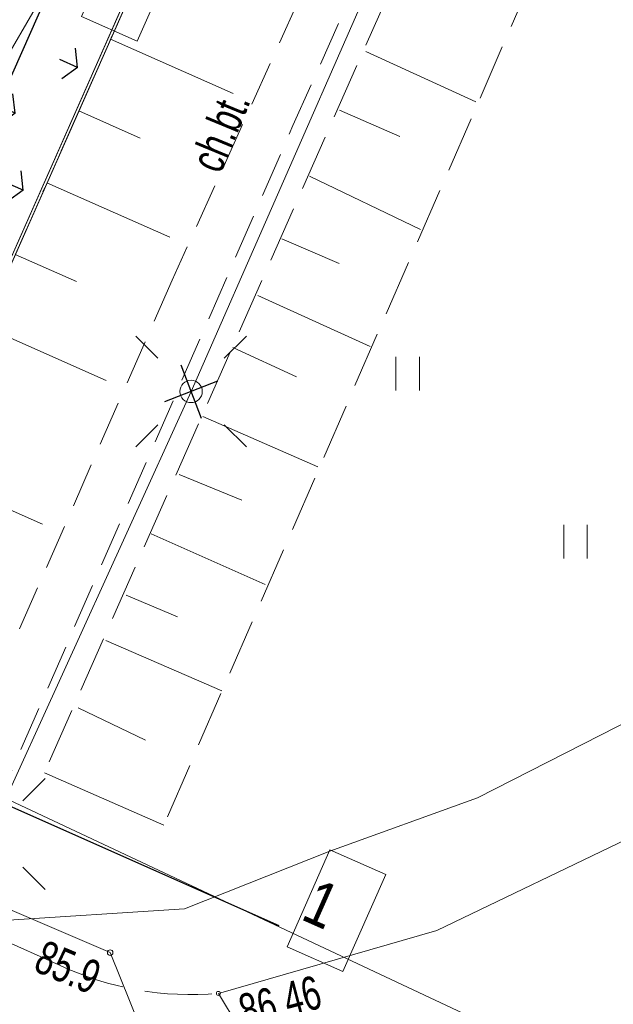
# Model space of a CAD drawing. Header units: metres. Extents: x 7446797 to 7447602, y 5789497 to 5790002.
# Tile 31 of 66: x 7447269 to 7447282, y 5789810 to 5789832. Entities that reach past the tile are written whole.
import ezdxf
from ezdxf.xclip import XClip

# ---------------------------------------------------------------- set-up
doc = ezdxf.new("R2010")
doc.units = ezdxf.units.M
doc.header["$MEASUREMENT"] = 0
doc.header["$XCLIPFRAME"] = 0
for name, pattern in [('2_BUBZ02', [1.75, 1.25, -0.5]), ('2_KTCR02', [1.5, 1, -0.5]), ('2_KTJZ01', [2, 1.5, -0.5]), ('Kropki i Kreski', [3.6, 1.8, -0.9000000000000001, 0, -0.8999999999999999])]:
    doc.linetypes.add(name, pattern=pattern)
for name, color, linetype, lineweight in [('130-Z Teren1', 7, 'Continuous', 13), ('130-Z Teren114', 113, 'Continuous', 25), ('130-Z Teren94', 9, 'Continuous', 13), ('450-K Belki21', 37, 'Continuous', 5), ('450-K Belki69', 41, 'Continuous', 13), ('708-L Opisy sytuacji 1_500 do legendy11', 7, 'Continuous', 13), ('708-L Opisy sytuacji 1_500 do legendy85', 1, 'Continuous', 25), ('718-L Elementy do rozbiórki85', 1, 'Continuous', 25), ('810-G Ogólne2', 4, 'Continuous', 20), ('ex_02_DXF_MZ_9_BUBZ_D_L_17', 9, 'Continuous', 18), ('ex_02_DXF_MZ_9_K1_BDOT_T_117', 9, 'Continuous', 18), ('ex_02_DXF_MZ_9_KTCR_D_L_17', 9, 'Continuous', 18), ('ex_02_DXF_MZ_9_KTCR_E_T_17', 9, 'Continuous', 18), ('ex_02_DXF_MZ_9_KTJZ_L_07', 9, 'Continuous', 18), ('ex_02_DXF_MZ_9_KTKR_L_07', 9, 'Continuous', 18), ('ex_02_DXF_MZ_9_RTPW_T_17', 9, 'Continuous', 18), ('ex_02_DXF_MZ_9_SUPE_D_L_31', 9, 'Continuous', 18), ('ex_02_DXF_MZ_9_SUPE_L_31', 9, 'Continuous', 18), ('ex_02_DXF_MZ_9_SUPW_D_L_05', 9, 'Continuous', 18), ('ex_02_DXF_MZ_9_SUSM_D_T_07', 9, 'Continuous', 18), ('ex_02_DXF_MZ_9_SUSM_D_T_37', 9, 'Continuous', 18), ('ex_02_DXF_MZ_9_SUTE_T_01', 9, 'Continuous', 18)]:
    doc.layers.add(name, color=color, linetype=linetype, lineweight=lineweight)
doc.layers.add('700-L Mapa 1_500 dwg', color=7, linetype='Continuous')
doc.styles.add('STYL_AUTOMATYCZNY_1', font='Arial.ttf', dxfattribs={"width": 0.7})
doc.styles.add('STYL_AUTOMATYCZNY_3', font='Arial Narrow.ttf')
doc.dimstyles.new('STYL_AUTOMATYCZNY__3', dxfattribs={"dimtxt": 0.18, "dimasz": 0.456, "dimexe": 0.18, "dimexo": 0.0625, "dimgap": 0, "dimtad": 0, "dimtih": 1, "dimtoh": 1, "dimdec": 4, "dimzin": 0, "dimdsep": 46, "dimcen": 0.09, "dimadec": 0, "dimazin": 0, "dimtfac": 1, "dimtdec": 4, "dimtmove": 0, "dimatfit": 3, "dimldrblk": 'ARROWHEAD_1', "dimfxl": 1, "dimtolj": 1, "dimtzin": 0, "dimarcsym": 0})

# ---------------------------------------------------------------- blocks, each defined once
blk = doc.blocks.new('Rysunek_1_9', base_point=(7447199.999970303, 5789749.99999933, -0.8674))
at = {"layer": 'ex_02_DXF_MZ_9_BUBZ_D_L_17', "color": 9, "linetype": '2_BUBZ02', "lineweight": 18}
for p, q in [((7447282.336558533, 5789843.99338695, -0.8674), (7447269.691699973, 5789815.396681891, -0.8674)), ((7447280.624362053, 5789833.20950474, -0.8674), (7447272.357494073, 5789814.22522205, -0.8674))]:
    blk.add_line(p, q, dxfattribs=at)
at = {"layer": 'ex_02_DXF_MZ_9_BUBZ_D_L_17', "color": 9, "linetype": 'Continuous', "lineweight": 18}
for p, q in [((7447276.874618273, 5789831.50650141, -0.8674), (7447279.335593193, 5789830.382439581, -0.8674)), ((7447276.287637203, 5789830.19064489, -0.8674), (7447277.637544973, 5789829.603900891, -0.8674)), ((7447275.616562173, 5789828.720878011, -0.8674), (7447278.095050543, 5789827.5287977, -0.8674)), ((7447274.996111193, 5789827.31960893, -0.8674), (7447276.277641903, 5789826.7664548, -0.8674)), ((7447274.459873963, 5789826.05521562, -0.8674), (7447276.972071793, 5789824.91447871, -0.8674)), ((7447273.905883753, 5789824.892909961, -0.8674), (7447275.324408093, 5789824.238506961, -0.8674)), ((7447273.235287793, 5789823.355004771, -0.8674), (7447275.798468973, 5789822.23166192, -0.8674)), ((7447272.699290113, 5789822.056542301, -0.8674), (7447274.100181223, 5789821.48719238, -0.8674)), ((7447272.080027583, 5789820.72853389, -0.8674), (7447274.622791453, 5789819.60164035, -0.8674)), ((7447271.517253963, 5789819.36174139, -0.8674), (7447272.665413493, 5789818.879197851, -0.8674)), ((7447271.061009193, 5789818.35003502, -0.8674), (7447273.658283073, 5789817.22352493, -0.8674)), ((7447270.444683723, 5789816.846582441, -0.8674), (7447271.948882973, 5789816.121233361, -0.8674)), ((7447269.691699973, 5789815.396681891, -0.8674), (7447272.357494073, 5789814.22522205, -0.8674))]:
    blk.add_line(p, q, dxfattribs=at)
at = {"layer": 'ex_02_DXF_MZ_9_K1_BDOT_T_117', "color": 9, "linetype": 'Continuous', "lineweight": 18}
for p, q in [((7447277.547404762, 5789823.934629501, -0.8674), (7447277.547404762, 5789824.684629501, -0.8674)), ((7447278.072404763, 5789823.934629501, -0.8674), (7447278.072404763, 5789824.684629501, -0.8674)), ((7447281.297404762, 5789820.184629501, -0.8674), (7447281.297404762, 5789820.934629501, -0.8674)), ((7447281.822404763, 5789820.184629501, -0.8674), (7447281.822404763, 5789820.934629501, -0.8674))]:
    blk.add_line(p, q, dxfattribs=at)
at = {"layer": 'ex_02_DXF_MZ_9_KTCR_D_L_17', "color": 9, "linetype": '2_KTCR02', "lineweight": 18}
for p, q in [((7447275.245754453, 5789829.84773704, -0.8674), (7447281.444504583, 5789843.71047563, -0.8674)), ((7447277.214525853, 5789836.70301155, -0.8674), (7447272.544399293, 5789826.39439363, -0.8674)), ((7447268.566570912, 5789814.537015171, -0.8674), (7447275.245754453, 5789829.84773704, -0.8674)), ((7447272.544399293, 5789826.39439363, -0.8674), (7447267.957187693, 5789815.922818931, -0.8674))]:
    blk.add_line(p, q, dxfattribs=at)
at = {"layer": 'ex_02_DXF_MZ_9_KTJZ_L_07', "color": 9, "linetype": '2_KTJZ01', "lineweight": 18}
for p, q in [((7447270.029970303, 5789811.09999933, -0.8674), (7447254.819970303, 5789817.859999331, -0.8674)), ((7447273.579970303, 5789810.46999933, -0.8674), (7447276.109970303, 5789806.29999933, -0.8674))]:
    blk.add_line(p, q, dxfattribs=at)
blk.add_arc((7447272.964213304, 5789817.317241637, -0.8674), 6.874873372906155, 244.7349156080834, 275.1386573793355, dxfattribs=at)
at = {"layer": 'ex_02_DXF_MZ_9_KTKR_L_07', "color": 9, "linetype": 'Continuous', "lineweight": 18}
for q in [(7447314.099970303, 5789829.00999933, -0.8674), (7447273.579970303, 5789810.46999933, -0.8674)]:
    blk.add_line((7447278.459970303, 5789811.86999933, -0.8674), q, dxfattribs=at)
at = {"layer": 'ex_02_DXF_MZ_9_RTPW_T_17', "color": 9, "linetype": 'Continuous', "lineweight": 18}
blk.add_circle((7447273.579970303, 5789810.46999933, -0.8674), 0.045, dxfattribs=at)
at = {"layer": 'ex_02_DXF_MZ_9_SUPE_D_L_31', "color": 9, "linetype": 'Continuous', "lineweight": 18}
for p, q in [((7447277.259963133, 5789833.683193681, -0.8674), (7447272.968312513, 5789823.912107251, -0.8674)), ((7447272.968312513, 5789823.912107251, -0.8674), (7447268.467429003, 5789814.02953888, -0.8674)), ((7447286.288378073, 5789818.36528615, -0.8674), (7447279.372632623, 5789814.83631762, -0.8674)), ((7447279.372632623, 5789814.83631762, -0.8674), (7447276.070757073, 5789813.64298318, -0.8674)), ((7447276.070757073, 5789813.64298318, -0.8674), (7447272.819515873, 5789812.3599966, -0.8674)), ((7447272.819515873, 5789812.3599966, -0.8674), (7447266.411919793, 5789811.944888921, -0.8674))]:
    blk.add_line(p, q, dxfattribs=at)
at = {"layer": 'ex_02_DXF_MZ_9_SUPE_L_31', "color": 9, "linetype": 'Continuous', "lineweight": 18}
for p, q in [((7447266.809970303, 5789813.24999933, -0.8674), (7447271.159970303, 5789811.37999933, -0.8674)), ((7447271.159970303, 5789811.37999933, -0.8674), (7447273.999970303, 5789804.34999933, -0.8674))]:
    blk.add_line(p, q, dxfattribs=at)
at = {"layer": 'ex_02_DXF_MZ_9_SUPW_D_L_05', "color": 9, "linetype": 'Continuous', "lineweight": 18}
blk.add_line((7447287.474895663, 5789806.072499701, -0.8674), (7447267.698054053, 5789815.3542493, -0.8674), dxfattribs=at)
at = {"layer": 'ex_02_DXF_MZ_9_SUSM_D_T_07', "color": 9, "linetype": 'Continuous', "lineweight": 18}
for p, q in [((7447272.225822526, 5789824.654597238, -0.8674), (7447271.730852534, 5789825.14956723, -0.8674)), ((7447273.7108025, 5789824.654597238, -0.8674), (7447274.205772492, 5789825.14956723, -0.8674)), ((7447272.225822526, 5789823.169617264, -0.8674), (7447271.730852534, 5789822.674647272, -0.8674)), ((7447273.7108025, 5789823.169617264, -0.8674), (7447274.205772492, 5789822.674647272, -0.8674)), ((7447269.20991899, 5789814.772028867, -0.8674), (7447269.704888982, 5789815.266998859, -0.8674)), ((7447269.20991899, 5789813.287048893, -0.8674), (7447269.704888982, 5789812.792078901, -0.8674))]:
    blk.add_line(p, q, dxfattribs=at)
at = {"layer": 'ex_02_DXF_MZ_9_SUSM_D_T_37', "color": 9, "linetype": 'Continuous', "lineweight": 18}
blk.add_circle((7447272.968312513, 5789823.912107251, -0.8674), 0.25, dxfattribs=at)
at = {"layer": 'ex_02_DXF_MZ_9_SUTE_T_01', "color": 9, "linetype": 'Continuous', "lineweight": 18}
blk.add_circle((7447271.159970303, 5789811.37999933, -0.8674), 0.0625, dxfattribs=at)
at = {"layer": 'ex_02_DXF_MZ_9_KTCR_E_T_17', "color": 9, "linetype": 'Continuous', "lineweight": 18, "insert": (7447273.283012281, 5789828.888116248, -0.8674), "char_height": 0.75, "attachment_point": 4, "rotation": 67.5694395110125, "style": 'STYL_AUTOMATYCZNY_1'}
blk.add_mtext('\\A1;{\\pql;\\fArial|b0|i0|c238|p0;\\W0.700000;ch.bt.}', dxfattribs=at)
at = {"layer": 'ex_02_DXF_MZ_9_RTPW_T_17', "color": 9, "linetype": 'Continuous', "lineweight": 18, "insert": (7447273.973660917, 5789810.416364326, -0.8674), "char_height": 0.75, "attachment_point": 1, "rotation": 14.808386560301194, "style": 'STYL_AUTOMATYCZNY_1'}
blk.add_mtext('\\A1;{\\pql;\\fArial|b0|i0|c238|p0;\\W0.700000;86.46}', dxfattribs=at)
at = {"layer": 'ex_02_DXF_MZ_9_SUTE_T_01', "color": 9, "linetype": 'Continuous', "lineweight": 18, "insert": (7447269.410649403, 5789810.978868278, -0.8674), "char_height": 0.75, "attachment_point": 7, "rotation": 337.19898440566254, "style": 'STYL_AUTOMATYCZNY_1'}
blk.add_mtext('\\A1;{\\pql;\\fArial|b0|i0|c238|p0;\\W0.700000;85.9}', dxfattribs=at)
blk = doc.blocks.new('ARROWHEAD_1')
at = {"color": 0, "linetype": 'Continuous', "lineweight": 0}
blk.add_line((0, 0), (-1, 0), dxfattribs=at)
blk.add_circle((0, 0), 0.25, dxfattribs=at)

msp = doc.modelspace()

# ---------------------------------------------------------------- hatches: boundary and pattern name
at = {"layer": '130-Z Teren114', "linetype": 'Continuous', "lineweight": 25}
h = msp.add_hatch(dxfattribs=at)
h.set_pattern_fill('TRAWA', color=113, style=0, pattern_type=2)
h.set_pattern_definition([(156.1008093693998, (7447268.847982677, 5789831.848146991), (1.215386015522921, 2.742779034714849), [0.4330125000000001, -1.29904]), (156.1008093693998, (7447268.663903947, 5789833.570388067), (1.215386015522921, 2.742779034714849), [0.4330125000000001, -1.29904]), (96.10080936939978, (7447268.847982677, 5789831.848146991), (2.98300932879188, 0.3188343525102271), [0.4330125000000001, -1.29904]), (96.10080936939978, (7447267.264439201, 5789832.549850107), (2.98300932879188, 0.3188343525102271), [0.4330125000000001, -1.29904]), (216.1008093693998, (7447268.847982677, 5789831.848146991), (-1.76762331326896, 2.423944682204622), [0.4330125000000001, -1.29904]), (216.1008093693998, (7447267.264439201, 5789832.549850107), (-1.76762331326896, 2.423944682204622), [0.4330125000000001, -1.29904])])
h.paths.add_polyline_path([(7447262.342294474, 5789820.227423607), (7447264.037727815, 5789815.833790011), (7447277.479621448, 5789846.168434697), (7447273.086309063, 5789844.47359529)])

# ---------------------------------------------------------------- linework, layer by layer
at = {"layer": '130-Z Teren1', "color": 7, "linetype": 'Continuous', "lineweight": 13, "elevation": -0.8674, "flags": 128}
msp.add_lwpolyline([(7447262.342294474, 5789820.227423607), (7447264.037727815, 5789815.833790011), (7447277.479621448, 5789846.168434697), (7447273.086309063, 5789844.47359529)], close=True, dxfattribs=at)
at = {"layer": '130-Z Teren1', "color": 7, "linetype": 'Continuous', "lineweight": 13, "elevation": -0.8674}
for points in [[(7447271.168661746, 5789831.778300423), (7447273.911440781, 5789830.562914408)], [(7447270.458620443, 5789830.17594004), (7447271.83000996, 5789829.568247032)], [(7447269.748579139, 5789828.573579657), (7447272.491358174, 5789827.358193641)], [(7447269.038537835, 5789826.971219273), (7447270.409927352, 5789826.363526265)], [(7447268.328496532, 5789825.36885889), (7447271.071275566, 5789824.153472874)], [(7447266.908413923, 5789822.164138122), (7447269.651192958, 5789820.948752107)]]:
    msp.add_lwpolyline(points, dxfattribs=at)
at = {"layer": '130-Z Teren94', "color": 9, "linetype": 'Continuous', "lineweight": 13}
msp.add_line((7447262.342294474, 5789820.227423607, -0.8674), (7447277.479621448, 5789846.168434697, -0.8674), dxfattribs=at)
at = {"layer": '450-K Belki21', "color": 37, "linetype": 'Continuous', "lineweight": 5}
for p, q in [((7447264.037700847, 5789815.833859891, -0.8674), (7447277.479621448, 5789846.168434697, -0.8674)), ((7447264.068248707, 5789815.75469659, -0.8674), (7447277.5587843, 5789846.198981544, -0.8674))]:
    msp.add_line(p, q, dxfattribs=at)
at = {"layer": '450-K Belki69', "color": 41, "linetype": 'Kropki i Kreski', "lineweight": 13}
msp.add_line((7447264.068248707, 5789815.75469659, -0.8674), (7447277.5587843, 5789846.198981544, -0.8674), dxfattribs=at)
at = {"layer": '708-L Opisy sytuacji 1_500 do legendy11', "color": 7, "linetype": 'Continuous', "lineweight": 13, "elevation": -0.8674, "flags": 128}
for points in [[(7447271.477687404, 5789834.451711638), (7447272.724593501, 5789833.899180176), (7447271.765630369, 5789831.735073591), (7447270.518724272, 5789832.287605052)], [(7447276.073767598, 5789813.675041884), (7447277.320676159, 5789813.122509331), (7447276.361712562, 5789810.958401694), (7447275.114804, 5789811.510934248)]]:
    msp.add_lwpolyline(points, close=True, dxfattribs=at)
at = {"layer": '718-L Elementy do rozbiórki85', "color": 1, "linetype": 'Continuous', "lineweight": 25}
for p, q in [((7447272.739203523, 5789824.505832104, -0.8674), (7447273.197421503, 5789823.318382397, -0.8674)), ((7447273.562037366, 5789824.141216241, -0.8674), (7447272.37458766, 5789823.68299826, -0.8674))]:
    msp.add_line(p, q, dxfattribs=at)
at = {"layer": '810-G Ogólne2', "color": 4, "linetype": 'Continuous', "lineweight": 20, "elevation": -0.8674}
msp.add_lwpolyline([(7447233.623401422, 5789829.245481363), (7447247.114186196, 5789859.690328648), (7447277.55903348, 5789846.199543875), (7447264.068248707, 5789815.75469659)], close=True, dxfattribs=at)

# ---------------------------------------------------------------- block references
at = {"layer": '700-L Mapa 1_500 dwg', "color": 52, "linetype": 'Continuous', "lineweight": 25}
ref = msp.add_blockref('Rysunek_1_9', (7447199.999970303, 5789749.99999933, -0.8674), dxfattribs=at)
XClip(ref).set_block_clipping_path([(7446797.499970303, 5789497.49999933), (7447602.499970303, 5790002.49999933)])

# ---------------------------------------------------------------- texts
at = {"layer": '708-L Opisy sytuacji 1_500 do legendy85', "color": 1, "linetype": 'Continuous', "lineweight": 25, "insert": (7447275.391721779, 5789812.135858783, -0.8674), "char_height": 0.9999999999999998, "attachment_point": 7, "rotation": 336.10081669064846, "style": 'STYL_AUTOMATYCZNY_3'}
msp.add_mtext('\\A1;{\\pql;\\fArial Narrow|b0|i0|c238|p0;\\W1.000000;1}', dxfattribs=at)

# ---------------------------------------------------------------- leaders
at = {"layer": '708-L Opisy sytuacji 1_500 do legendy11', "color": 7, "linetype": 'Continuous', "lineweight": 13, "annotation_type": 0, "has_hookline": 1, "hookline_direction": 0, "text_width": 0.3021828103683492}
for points, horizontal_direction in [([(7447264.652180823, 5789824.847772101, -0.8674), (7447266.085405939, 5789824.490478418, -0.8674), (7447273.176125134, 5789840.492211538, -0.8674)], (0.4051285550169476, 0.9142597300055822, 0)), ([(7447237.779474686, 5789830.849243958, -0.8674), (7447237.590825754, 5789828.532393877, -0.8674), (7447274.931516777, 5789811.98591403, -0.8674)], (0.9142597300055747, -0.4051285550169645, 0))]:
    msp.add_leader(points, dimstyle='STYL_AUTOMATYCZNY__3', dxfattribs=dict(at, horizontal_direction=horizontal_direction))

doc.saveas('drawing.dxf')
